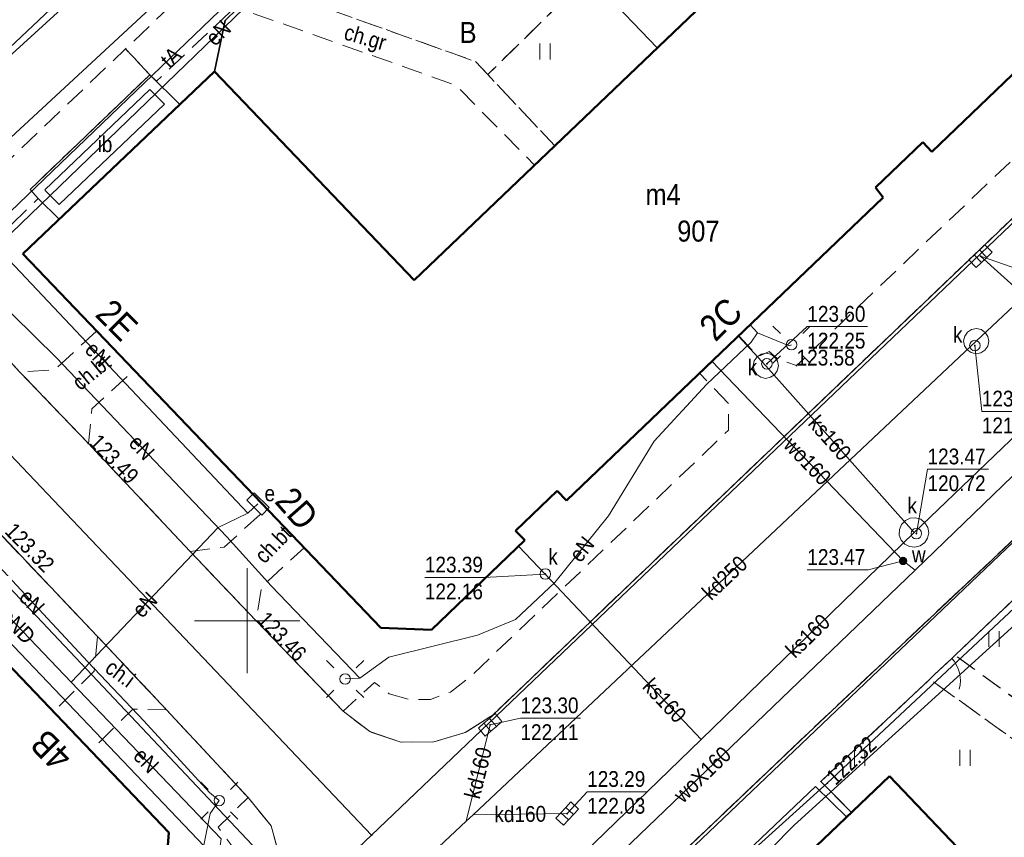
# Model space of a CAD drawing. Extents: x 6439600 to 6443631, y 5654340 to 5654937.
# Tile 28 of 54: x 6440839 to 6440886, y 5654790 to 5654829. Entities that reach past the tile are written whole.
import ezdxf
from ezdxf.enums import TextEntityAlignment as Align

# ---------------------------------------------------------------- set-up
doc = ezdxf.new("R2010")
doc.units = 0
doc.header["$MEASUREMENT"] = 0
for name, pattern in [('1.0_0.5', [1.5, 1, -0.5]), ('1.5_0.5', [2, 1.5, -0.5]), ('219-500', [0]), ('otof_500', [0])]:
    doc.linetypes.add(name, pattern=pattern)
doc.layers.get('0').update_dxf_attribs({"color": 2, "linetype": 'CONTINUOUS', "lineweight": 5})
for name, color, linetype in [('203-punkt graniczny', 7, 'CONTINUOUS'), ('210-oznaczenie konturu użytku gruntowego', 7, 'CONTINUOUS'), ('218-kontur użytku gruntowego', 7, 'CONTINUOUS'), ('219-działka ewidencyjna', 7, 'CONTINUOUS'), ('238-Punkt adresowy budynku', 7, 'CONTINUOUS'), ('312-budynek ewidencyjny', 7, 'CONTINUOUS'), ('312-oznaczenie budynku ewidencyjnego', 7, 'CONTINUOUS'), ('312-oznaczenie budynku ewidencyjnego-Atr117', 7, 'CONTINUOUS'), ('chodnik', 7, 'CONTINUOUS'), ('chodnik-Atr17', 7, 'CONTINUOUS'), ('furtka', 7, 'CONTINUOUS'), ('inna budowla', 7, 'CONTINUOUS'), ('inna budowla-Atr17', 7, 'CONTINUOUS'), ('jezdnia', 7, 'CONTINUOUS'), ('komora podziemna', 7, 'CONTINUOUS'), ('kratka ściekowa', 7, 'CONTINUOUS'), ('krawężnik', 7, 'CONTINUOUS'), ('latarnia', 7, 'CONTINUOUS'), ('ogrodzenie trwałe', 7, 'CONTINUOUS'), ('pikieta sztuczna', 7, 'CONTINUOUS'), ('pikieta sztuczna-Atr2', 7, 'CONTINUOUS'), ('plac gier i zabaw', 7, 'CONTINUOUS'), ('przewód ciepłowniczy', 7, 'CONTINUOUS'), ('przewód elektroenergetyczny podziemny', 7, 'CONTINUOUS'), ('przewód elektroenergetyczny podziemny-Atr1', 7, 'CONTINUOUS'), ('przewód kanalizacyjny', 7, 'CONTINUOUS'), ('przewód kanalizacyjny-Atr1', 7, 'CONTINUOUS'), ('przewód telekomunikacyjny podziemny', 7, 'CONTINUOUS'), ('przewód telekomunikacyjny podziemny-Atr1', 7, 'CONTINUOUS'), ('przewód wodociągowy', 7, 'CONTINUOUS'), ('przewód wodociągowy-Atr1', 7, 'CONTINUOUS'), ('rzedna', 7, 'CONTINUOUS'), ('rzedna-Atr2', 7, 'CONTINUOUS'), ('rzedna-Atr3', 7, 'CONTINUOUS'), ('szafa elektroenergetyczna lub kontener', 7, 'CONTINUOUS'), ('szafa elektroenergetyczna lub kontener-Atr17', 7, 'CONTINUOUS'), ('taras', 7, 'CONTINUOUS'), ('trawnik', 7, 'CONTINUOUS'), ('właz do komory lub kanału - okrągły', 7, 'CONTINUOUS'), ('właz do komory lub kanału - okrągły-Atr17', 7, 'CONTINUOUS'), ('zasuwa lub zawór', 7, 'CONTINUOUS'), ('zasuwa lub zawór-Atr17', 7, 'CONTINUOUS')]:
    doc.layers.add(name, color=color, linetype=linetype)
doc.layers.add('z - kartowanie', color=2, linetype='CONTINUOUS', lineweight=5)
doc.styles.add('MapaZas', font='geodezja.shx', dxfattribs={"width": 0.9})
doc.linetypes.add('902-500', pattern='A,3.75,0,[1,ksztalty.shx,S=0.5,R=0,X=0,Y=0],3.75', length=7.5)

# ---------------------------------------------------------------- blocks, each defined once
blk = doc.blocks.new('203')
at = {"linetype": 'Continuous', "lineweight": 0}
h = blk.add_hatch(color=0, dxfattribs=at)
edge = h.paths.add_edge_path()
edge.add_arc((0, 0), 0.045, 0, 360)
blk = doc.blocks.new('TU04')
at = {"color": 0, "linetype": 'Continuous', "lineweight": 13}
for p, q in [((0, 0), (0, 0.75)), ((0.5, 0), (0.5, 0.75))]:
    blk.add_line(p, q, dxfattribs=at)
blk = doc.blocks.new('SM01')
at = {"color": 0, "linetype": 'Continuous', "lineweight": 13}
for p, q in [((-0.53, 0.531), (-0.883, 0.884)), ((0.531, 0.531), (0.884, 0.884)), ((-0.53, -0.53), (-0.883, -0.883)), ((0.531, -0.53), (0.884, -0.883))]:
    blk.add_line(p, q, dxfattribs=at)
blk.add_circle((0, 0), 0.25, dxfattribs=at)
blk = doc.blocks.new('PW01')
at = {"linetype": 'Continuous', "lineweight": 13}
h = blk.add_hatch(color=0, dxfattribs=at)
edge = h.paths.add_edge_path()
edge.add_arc((0, 0), 0.045, 0, 360)
blk = doc.blocks.new('US18')
at = {"color": 0, "linetype": 'Continuous', "lineweight": 13}
for p, q in [((-0.5, -0.25), (-0.5, 0.25)), ((-0.5, 0.25), (0.5, 0.25)), ((0.5, -0.25), (0.5, 0.25)), ((-0.5, -0.25), (0.5, -0.25))]:
    blk.add_line(p, q, dxfattribs=at)
blk = doc.blocks.new('US22')
at = {"color": 0, "linetype": 'Continuous', "lineweight": 13}
blk.add_circle((0, 0), 0.25, dxfattribs=at)
blk = doc.blocks.new('US05')
at = {"color": 0, "linetype": 'Continuous', "lineweight": 13}
for p, q in [((-0.525, -0.25), (-0.525, 0.25)), ((-0.525, 0.25), (-0.175, 0.25)), ((-0.175, -0.25), (-0.175, 0.25)), ((-0.175, 0.25), (0.175, 0.25)), ((0.175, -0.25), (0.175, 0.25)), ((0.175, 0.25), (0.525, 0.25)), ((0.525, -0.25), (0.525, 0.25)), ((-0.525, -0.25), (-0.175, -0.25)), ((-0.175, -0.25), (0.175, -0.25)), ((0.175, -0.25), (0.525, -0.25))]:
    blk.add_line(p, q, dxfattribs=at)
blk = doc.blocks.new('US25')
at = {"linetype": 'Continuous', "lineweight": 0}
h = blk.add_hatch(color=0, dxfattribs=at)
edge = h.paths.add_edge_path()
edge.add_arc((0, 0), 0.2, 0, 360)
blk = doc.blocks.new('OK04')
at = {"color": 0, "linetype": 'Continuous', "lineweight": 0}
blk.add_arc((1.5, 0.001), 1.5, 120, 180, dxfattribs=at)

msp = doc.modelspace()

# ---------------------------------------------------------------- linework, layer by layer
at = {"color": 0, "lineweight": 13}
for p, q in [((6440850, 5654797.5), (6440850, 5654802.5)), ((6440850, 5654797.5), (6440850, 5654802.5)), ((6440847.5, 5654800), (6440852.5, 5654800)), ((6440847.5, 5654800), (6440852.5, 5654800))]:
    msp.add_line(p, q, dxfattribs=at)
at = {"layer": '218-kontur użytku gruntowego', "color": 3, "linetype": 'Continuous', "lineweight": 13, "flags": 128}
for points in [[(6440855.91, 5654789.81), (6440903.35, 5654835.13)], [(6440903.35, 5654835.13), (6440855.91, 5654789.81)], [(6440863.53, 5654781.95), (6440910.96, 5654827.15)], [(6440910.96, 5654827.15), (6440863.53, 5654781.95)], [(6440810.59, 5654746.77), (6440855.91, 5654789.81)], [(6440855.91, 5654789.81), (6440810.59, 5654746.77)]]:
    msp.add_lwpolyline(points, dxfattribs=at)
at = {"layer": '219-działka ewidencyjna', "color": 3, "linetype": '219-500', "lineweight": 13, "flags": 128}
for points in [[(6440903.35, 5654835.13), (6440855.91, 5654789.81)], [(6440863.53, 5654781.95), (6440910.96, 5654827.15)], [(6440855.91, 5654789.81), (6440825.68, 5654821.64)], [(6440855.91, 5654789.81), (6440810.59, 5654746.77)]]:
    msp.add_lwpolyline(points, dxfattribs=at)
at = {"layer": '312-budynek ewidencyjny', "color": 7, "linetype": 'Continuous', "lineweight": 50, "flags": 128}
for points in [[(6440857.93, 5654816.18), (6440874.83, 5654832.35)], [(6440889.01, 5654828.49), (6440882.53, 5654822.28)], [(6440839.34, 5654817.44), (6440848.44, 5654826.11)], [(6440848.44, 5654826.11), (6440857.93, 5654816.18)], [(6440882.1, 5654822.74), (6440879.85, 5654820.59)], [(6440882.53, 5654822.28), (6440882.1, 5654822.74)], [(6440879.85, 5654820.59), (6440880.22, 5654820.12)], [(6440880.22, 5654820.12), (6440865.17, 5654805.71)], [(6440856.34, 5654799.66), (6440839.34, 5654817.44)], [(6440829.23, 5654807.77), (6440846.27, 5654789.93)], [(6440864.73, 5654806.17), (6440862.75, 5654804.27)], [(6440865.17, 5654805.71), (6440864.73, 5654806.17)], [(6440862.75, 5654804.27), (6440863.19, 5654803.83)], [(6440863.19, 5654803.83), (6440858.76, 5654799.57)], [(6440858.76, 5654799.57), (6440856.34, 5654799.66)], [(6440871.44, 5654783.94), (6440880.52, 5654792.61)], [(6440880.52, 5654792.61), (6440895.99, 5654776.37)], [(6440846.27, 5654789.93), (6440846.09, 5654787.5)]]:
    msp.add_lwpolyline(points, dxfattribs=at)
at = {"layer": 'chodnik', "color": 7, "linetype": '1.0_0.5', "lineweight": 13}
for p, q in [((6440883.63, 5654798.36), (6440896.12, 5654810.26)), ((6440882.64, 5654797.42), (6440883.47, 5654798.21)), ((6440883.47, 5654798.21), (6440883.63, 5654798.36)), ((6440877.25, 5654792.36), (6440882.43, 5654797.22)), ((6440882.43, 5654797.22), (6440882.64, 5654797.42)), ((6440878.71, 5654790.89), (6440877.25, 5654792.36)), ((6440878.48, 5654790.66), (6440878.71, 5654790.89))]:
    msp.add_line(p, q, dxfattribs=at)
at = {"layer": 'chodnik', "color": 7, "linetype": '1.0_0.5', "lineweight": 13, "flags": 128}
for points in [[(6440889.01, 5654828.49), (6440890.36, 5654827.02), (6440890.4, 5654825.76), (6440876.1, 5654812.13), (6440875.19, 5654812.44), (6440874.79, 5654812.8), (6440874.27, 5654812.56), (6440873.35, 5654813.54), (6440871.49, 5654811.77), (6440872.88, 5654810.31), (6440872.86, 5654809.05), (6440860.56, 5654797.3), (6440859.65, 5654796.61), (6440858.71, 5654796.26), (6440857.73, 5654796.24), (6440856.75, 5654796.53), (6440856.05, 5654797.07), (6440854.56, 5654795.7), (6440855.82, 5654794.73), (6440857.3, 5654794.23), (6440858.86, 5654794.24), (6440860.36, 5654794.68), (6440861.68, 5654795.53), (6440896.46, 5654828.79), (6440896.69, 5654830.04), (6440893.7, 5654833.14), (6440901.85, 5654840.77), (6440903.84, 5654838.67), (6440905.26, 5654838.11), (6440905.94, 5654838.29), (6440906.79, 5654838.53), (6440908.09, 5654839.82), (6440908.19, 5654839.97), (6440905.1, 5654843.27), (6440900.59, 5654844.03), (6440882.25, 5654863.17), (6440878.06, 5654859.15), (6440875.67, 5654856.87), (6440873.3, 5654854.95), (6440844.22, 5654827.18), (6440845.37, 5654825.95), (6440845.69, 5654825.64), (6440849.44, 5654829.17), (6440849.8, 5654830.51), (6440874.4, 5654853.96), (6440876.68, 5654855.78), (6440880.95, 5654851.29), (6440881.01, 5654850.33), (6440877.95, 5654847.35), (6440879.74, 5654845.47), (6440882.8, 5654848.46), (6440883.75, 5654848.37), (6440893.21, 5654838.47), (6440889.65, 5654835.05), (6440887.38, 5654832.88), (6440888.64, 5654831.52), (6440887.36, 5654830.27)], [(6440864.61, 5654822.58), (6440861.43, 5654825.96), (6440860.84, 5654826.58), (6440852.27, 5654829.64), (6440849.8, 5654830.51), (6440849.44, 5654829.17), (6440859.91, 5654825.45), (6440863.65, 5654821.66)], [(6440942.82, 5654796.94), (6440939.94, 5654796.98), (6440937.76, 5654799.26), (6440941.25, 5654802.59), (6440917.33, 5654827.7), (6440913.84, 5654824.39), (6440910.98, 5654827.37), (6440886.81, 5654804.24), (6440876.93, 5654794.93), (6440863.34, 5654782), (6440863.75, 5654781.57), (6440864.58, 5654782.3), (6440867.08, 5654779.66), (6440868.54, 5654781.05), (6440892.55, 5654755.87), (6440892.75, 5654755.68), (6440892.96, 5654755.5), (6440893.12, 5654755.38), (6440893.19, 5654755.33), (6440893.42, 5654755.18), (6440893.65, 5654755.03), (6440893.9, 5654754.9), (6440894.15, 5654754.78), (6440894.41, 5654754.68), (6440894.67, 5654754.59), (6440894.93, 5654754.51), (6440895.2, 5654754.45), (6440895.48, 5654754.4), (6440895.75, 5654754.36), (6440896.03, 5654754.34), (6440896.31, 5654754.34), (6440896.59, 5654754.36), (6440896.87, 5654754.39), (6440897.14, 5654754.43), (6440897.41, 5654754.49), (6440897.68, 5654754.57), (6440897.95, 5654754.66), (6440898.21, 5654754.76), (6440898.46, 5654754.88), (6440898.7, 5654755.02), (6440898.94, 5654755.16), (6440899.17, 5654755.32), (6440899.39, 5654755.5), (6440899.6, 5654755.68)], [(6440845.37, 5654825.95), (6440844.22, 5654827.18), (6440819.24, 5654803.37), (6440820.44, 5654802.12), (6440823.41, 5654804.99), (6440826.05, 5654807.55), (6440826.23, 5654807.38), (6440832.06, 5654812.32), (6440833.85, 5654811.99), (6440835.21, 5654813.28), (6440834.96, 5654815.09), (6440840.07, 5654820.07), (6440839.68, 5654820.5)], [(6440842.84, 5654813.77), (6440840.84, 5654811.92), (6440839.2, 5654811.82), (6440842.45, 5654808.42), (6440842.62, 5654810.07), (6440844.62, 5654811.92)], [(6440852.7, 5654803.46), (6440850.93, 5654805.33), (6440848.9, 5654803.5), (6440847.29, 5654803.29), (6440850.43, 5654799.99), (6440850.68, 5654801.61)], [(6440842.88, 5654799.25), (6440842.73, 5654797.61), (6440840.79, 5654795.66), (6440842.55, 5654793.81), (6440844.56, 5654795.8), (6440846.16, 5654795.77)], [(6440895.46, 5654789.75), (6440890.1, 5654793.65), (6440883.63, 5654798.36), (6440883.47, 5654798.21), (6440882.64, 5654797.42), (6440882.43, 5654797.22), (6440896.74, 5654786.9), (6440891.1, 5654781.52), (6440892.17, 5654780.38), (6440897.89, 5654785.83), (6440901.74, 5654781.86), (6440902.84, 5654782.9), (6440899.03, 5654786.92), (6440909.13, 5654796.57), (6440908.07, 5654797.69), (6440902.27, 5654792.16), (6440900.21, 5654794.31)], [(6440851.55, 5654788.75), (6440851.13, 5654790.25), (6440850.04, 5654791.6), (6440848.61, 5654790.18), (6440849.36, 5654789.17), (6440849.54, 5654787.84), (6440849.14, 5654786.58), (6440848.05, 5654785.33), (6440830.7, 5654768.75), (6440827.69, 5654765.89), (6440814.85, 5654753.65), (6440814.36, 5654753.24), (6440813.67, 5654753.04), (6440813, 5654753.03), (6440812.35, 5654753.12), (6440811.69, 5654753.33), (6440810.87, 5654753.84), (6440809.34, 5654752.54), (6440810.6, 5654751.63), (6440812.07, 5654751.11), (6440813.64, 5654750.99), (6440815.16, 5654751.39), (6440816.09, 5654752.08), (6440849.49, 5654783.9), (6440851.44, 5654785.75), (6440851.79, 5654787.2)]]:
    msp.add_lwpolyline(points, close=True, dxfattribs=at)
at = {"layer": 'furtka', "color": 7, "linetype": 'otof_500', "lineweight": 13, "flags": 128}
msp.add_lwpolyline([(6440883.47, 5654798.21), (6440882.64, 5654797.42)], dxfattribs=at)
at = {"layer": 'inna budowla', "color": 7, "linetype": 'Continuous', "lineweight": 13, "flags": 128}
msp.add_lwpolyline([(6440846.79, 5654824.54), (6440845.37, 5654825.95), (6440839.68, 5654820.5), (6440840.07, 5654820.07), (6440841.06, 5654819.08)], close=True, dxfattribs=at)
at = {"layer": 'jezdnia', "color": 7, "linetype": '1.5_0.5', "lineweight": 13}
for points in [[(6440827.298, 5654733.678), (6440821.92, 5654739.32), (6440820.82, 5654740.43), (6440820.43, 5654740.89), (6440819.33, 5654742.43), (6440818.95, 5654743.52), (6440818.84, 5654744.5), (6440818.89, 5654745.43), (6440819.34, 5654746.49), (6440819.95, 5654747.29), (6440820.93, 5654748.06), (6440822.15, 5654748.15), (6440822.8, 5654747.69), (6440825.13, 5654745.26), (6440857.05, 5654775.88), (6440863.34, 5654782), (6440876.93, 5654794.93), (6440886.81, 5654804.24), (6440910.98, 5654827.37), (6440912.97, 5654829.21)], [(6440896.46, 5654828.79), (6440861.68, 5654795.53), (6440860.36, 5654794.68), (6440858.86, 5654794.24), (6440857.3, 5654794.23), (6440855.82, 5654794.73), (6440854.56, 5654795.7), (6440850.43, 5654799.99), (6440847.29, 5654803.29), (6440842.45, 5654808.42), (6440839.2, 5654811.82), (6440836.63, 5654814.58)], [(6440838.12, 5654804.27), (6440842.88, 5654799.25), (6440846.16, 5654795.77), (6440850.04, 5654791.6), (6440851.13, 5654790.25), (6440851.55, 5654788.75), (6440851.79, 5654787.2), (6440851.44, 5654785.75), (6440849.53, 5654783.86), (6440816.09, 5654752.08)]]:
    msp.add_lwpolyline(points, dxfattribs=at)
at = {"layer": 'komora podziemna', "color": 32, "linetype": 'Continuous', "lineweight": 13, "flags": 128}
for points in [[(6440885.23, 5654813.28), (6440885.18, 5654813.05), (6440885.04, 5654812.86), (6440884.85, 5654812.74), (6440884.62, 5654812.69), (6440884.39, 5654812.75), (6440884.2, 5654812.88), (6440884.08, 5654813.07), (6440884.03, 5654813.3), (6440884.09, 5654813.53), (6440884.22, 5654813.72), (6440884.41, 5654813.84), (6440884.64, 5654813.89), (6440884.87, 5654813.84), (6440885.06, 5654813.7), (6440885.19, 5654813.51)], [(6440875.19, 5654812.34), (6440875.24, 5654812.11), (6440875.18, 5654811.88), (6440875.05, 5654811.69), (6440874.86, 5654811.57), (6440874.63, 5654811.52), (6440874.4, 5654811.58), (6440874.21, 5654811.71), (6440874.08, 5654811.9), (6440874.04, 5654812.13), (6440874.09, 5654812.36), (6440874.22, 5654812.55), (6440874.42, 5654812.67), (6440874.65, 5654812.72), (6440874.88, 5654812.67), (6440875.06, 5654812.53)], [(6440880.98, 5654804.07), (6440880.99, 5654804.33), (6440881.08, 5654804.57), (6440881.27, 5654804.76), (6440881.5, 5654804.87), (6440881.75, 5654804.89), (6440882, 5654804.82), (6440882.2, 5654804.65), (6440882.33, 5654804.43), (6440882.38, 5654804.18), (6440882.32, 5654803.93), (6440882.19, 5654803.71), (6440881.97, 5654803.56), (6440881.72, 5654803.49), (6440881.47, 5654803.53), (6440881.25, 5654803.64), (6440881.07, 5654803.83)]]:
    msp.add_lwpolyline(points, close=True, dxfattribs=at)
at = {"layer": 'krawężnik', "color": 7, "linetype": 'Continuous', "lineweight": 13, "flags": 128}
for points in [[(6440896.69, 5654830.04), (6440896.46, 5654828.79), (6440861.68, 5654795.53), (6440860.36, 5654794.68), (6440858.86, 5654794.24), (6440857.3, 5654794.23), (6440855.82, 5654794.73), (6440854.56, 5654795.7), (6440850.43, 5654799.99)], [(6440912.97, 5654829.21), (6440910.98, 5654827.37), (6440886.81, 5654804.24), (6440876.93, 5654794.93), (6440863.34, 5654782), (6440857.05, 5654775.88), (6440825.13, 5654745.26)], [(6440839.2, 5654811.82), (6440836.63, 5654814.58), (6440835.21, 5654813.28), (6440833.85, 5654811.99)], [(6440842.45, 5654808.42), (6440839.2, 5654811.82)], [(6440847.29, 5654803.29), (6440842.45, 5654808.42)], [(6440838.12, 5654804.27), (6440842.88, 5654799.25), (6440846.16, 5654795.77)], [(6440850.43, 5654799.99), (6440847.29, 5654803.29)], [(6440846.16, 5654795.77), (6440850.04, 5654791.6)], [(6440850.04, 5654791.6), (6440851.13, 5654790.25), (6440851.55, 5654788.75), (6440851.79, 5654787.2), (6440851.44, 5654785.75), (6440849.49, 5654783.9), (6440816.09, 5654752.08)]]:
    msp.add_lwpolyline(points, dxfattribs=at)
at = {"layer": 'ogrodzenie trwałe', "color": 7, "linetype": '902-500', "lineweight": 35, "flags": 128}
for points in [[(6440897.47, 5654808.84), (6440896.12, 5654810.26), (6440883.63, 5654798.36), (6440883.47, 5654798.21)], [(6440882.64, 5654797.42), (6440882.43, 5654797.22), (6440877.25, 5654792.36), (6440878.71, 5654790.89)]]:
    msp.add_lwpolyline(points, dxfattribs=at)
at = {"layer": 'plac gier i zabaw', "color": 7, "linetype": '1.0_0.5', "lineweight": 13, "flags": 128}
msp.add_lwpolyline([(6440865, 5654834.21), (6440861.06, 5654838.01), (6440852.27, 5654829.64), (6440860.84, 5654826.58), (6440861.43, 5654825.96), (6440865.04, 5654829.51)], close=True, dxfattribs=at)
at = {"layer": 'przewód ciepłowniczy', "color": 212, "linetype": 'Continuous', "lineweight": 13, "flags": 128}
for points in [[(6440837.03, 5654825.32), (6440855.32, 5654842)], [(6440855.32, 5654842), (6440869.47, 5654827.23)], [(6440891.37, 5654805.23), (6440890.16, 5654804.09), (6440877.56, 5654792.28), (6440868.07, 5654783.71), (6440870.02, 5654781.68), (6440868.31, 5654780.09), (6440866.42, 5654782.16), (6440864.88, 5654780.74)]]:
    msp.add_lwpolyline(points, dxfattribs=at)
at = {"layer": 'przewód elektroenergetyczny podziemny', "color": 1, "linetype": 'Continuous', "lineweight": 13, "flags": 128}
for points in [[(6440835.77, 5654820.21), (6440871.15, 5654852.98), (6440873.88, 5654853.59)], [(6440855.36, 5654834.45), (6440836.93, 5654816.65), (6440836.66, 5654816.27)], [(6440835.77, 5654820.21), (6440850.03, 5654805.12)], [(6440868.62, 5654782.81), (6440869.17, 5654783.38), (6440875.99, 5654790.28), (6440887.85, 5654801.06), (6440888.27, 5654801.39), (6440888.61, 5654801.79), (6440891.81, 5654805.07), (6440898, 5654811.58), (6440900.58, 5654814.71), (6440902.32, 5654816.71), (6440903.96, 5654818.44), (6440906.7, 5654819.62), (6440907.59, 5654819.96), (6440907.99, 5654820.13), (6440908.47, 5654819.72), (6440931.56, 5654795.19), (6440931.92, 5654794.82)], [(6440836.66, 5654816.27), (6440836.94, 5654816.41), (6440837.53, 5654815.99), (6440837.79, 5654815.58), (6440840.94, 5654812.49), (6440849.03, 5654803.98), (6440851.14, 5654801.66), (6440855.35, 5654797.27)], [(6440874.25, 5654813.69), (6440873.9, 5654814.07)], [(6440855.35, 5654797.27), (6440856.73, 5654798.26), (6440860.94, 5654799.31), (6440862.74, 5654800.06), (6440864.62, 5654801.81), (6440867.16, 5654804.99), (6440869.33, 5654808.54), (6440871.82, 5654811.22), (6440873.94, 5654813.24), (6440874.25, 5654813.69)], [(6440874.25, 5654813.69), (6440875.75, 5654813.06), (6440875.86, 5654813.12)], [(6440841.64, 5654797.08), (6440827.17, 5654812.22)], [(6440830.7, 5654810.65), (6440831.36, 5654809.76), (6440832.82, 5654808.45), (6440833.52, 5654808.04), (6440834.5, 5654806.49), (6440837.12, 5654803.74), (6440842.42, 5654798.05), (6440845.09, 5654795.24), (6440848.2, 5654791.83), (6440848.67, 5654791.45)], [(6440850.03, 5654805.12), (6440850.51, 5654805.55)], [(6440850.03, 5654805.12), (6440848.61, 5654804.43), (6440841.64, 5654797.08)], [(6440841.64, 5654797.08), (6440848.76, 5654789.63), (6440848.57, 5654788.34), (6440843.31, 5654782.62)], [(6440855.35, 5654797.27), (6440854.65, 5654797.23)], [(6440848.67, 5654791.45), (6440848.23, 5654790.83), (6440847.85, 5654788.93), (6440847.59, 5654786.18), (6440843.31, 5654782.62)]]:
    msp.add_lwpolyline(points, dxfattribs=at)
at = {"layer": 'przewód kanalizacyjny', "color": 34, "linetype": 'Continuous', "lineweight": 13, "flags": 128}
for points in [[(6440782.31, 5654774.19), (6440803.34, 5654794), (6440828.39, 5654817.51), (6440846.49, 5654834.59), (6440862.14, 5654849.75), (6440873.96, 5654860.69)], [(6440881.68, 5654804.19), (6440897.3, 5654819.17)], [(6440884.84, 5654817.33), (6440886.93, 5654815.45)], [(6440884.63, 5654813.29), (6440886.93, 5654815.45)], [(6440874.64, 5654812.12), (6440873.34, 5654813.53)], [(6440860.73, 5654790.78), (6440884.63, 5654813.29)], [(6440881.68, 5654804.19), (6440874.64, 5654812.12)], [(6440832.89, 5654807.73), (6440854.44, 5654784.88)], [(6440871.57, 5654794.36), (6440881.68, 5654804.19)], [(6440864.16, 5654802.22), (6440862.89, 5654803.54)], [(6440871.57, 5654794.36), (6440864.16, 5654802.22)], [(6440860.4, 5654790.48), (6440861.54, 5654795.05)], [(6440851.3, 5654774.7), (6440871.57, 5654794.36)], [(6440860.4, 5654790.48), (6440860.73, 5654790.78)], [(6440860.73, 5654790.78), (6440865.2, 5654790.83)], [(6440854.44, 5654784.88), (6440860.4, 5654790.48)]]:
    msp.add_lwpolyline(points, dxfattribs=at)
msp.add_lwpolyline([(6440848.29, 5654788.93), (6440813.2, 5654753.66), (6440792.45, 5654774.58), (6440803.43, 5654784.19), (6440812.99, 5654774.59), (6440828.19, 5654789.07), (6440818.73, 5654799.09), (6440829.19, 5654808.97)], close=True, dxfattribs=at)
at = {"layer": 'przewód telekomunikacyjny podziemny', "color": 30, "linetype": 'Continuous', "lineweight": 13, "flags": 128}
msp.add_lwpolyline([(6440819.63, 5654801.05), (6440820.06, 5654801.52), (6440868.15, 5654847.7), (6440868.68, 5654848.05)], dxfattribs=at)
at = {"layer": 'przewód wodociągowy', "color": 5, "linetype": 'Continuous', "lineweight": 13, "flags": 128}
for points in [[(6440881.74, 5654802.4), (6440902.61, 5654822.58), (6440903.24, 5654823.07)], [(6440872.08, 5654812.33), (6440881.16, 5654802.84), (6440881.74, 5654802.4)], [(6440881.74, 5654802.4), (6440861.5, 5654782.97)]]:
    msp.add_lwpolyline(points, dxfattribs=at)
at = {"layer": 'rzedna-Atr2', "color": 34, "lineweight": 13, "flags": 128}
for points in [[(6440884.84, 5654817.33), (6440886.35, 5654816.8), (6440889.204, 5654816.8)], [(6440861.54, 5654795.05), (6440862.98, 5654795.37), (6440865.828, 5654795.37)], [(6440865.2, 5654790.83), (6440866.15, 5654791.87), (6440868.998, 5654791.87)]]:
    msp.add_lwpolyline(points, dxfattribs=at)
at = {"layer": 'rzedna-Atr2', "color": 7, "lineweight": 13, "flags": 128}
for points in [[(6440874.69, 5654812.21), (6440876.61, 5654813.98), (6440879.464, 5654813.98)], [(6440884.57, 5654813.08), (6440884.9, 5654809.95), (6440887.786, 5654809.95)], [(6440881.79, 5654804.14), (6440882.32, 5654807.2), (6440885.211, 5654807.2)], [(6440864.16, 5654802.22), (6440861.26, 5654802.06), (6440858.438, 5654802.06)]]:
    msp.add_lwpolyline(points, dxfattribs=at)
at = {"layer": 'rzedna-Atr2', "color": 5, "lineweight": 13, "flags": 128}
msp.add_lwpolyline([(6440881.16, 5654802.84), (6440879.5, 5654802.42), (6440876.609, 5654802.42)], dxfattribs=at)
at = {"layer": 'taras', "color": 0, "lineweight": 13}
for p, q in [((6440839.68, 5654820.5), (6440845.37, 5654825.95)), ((6440845.37, 5654825.95), (6440846.79, 5654824.54)), ((6440840.378, 5654820.475), (6440845.364, 5654825.252)), ((6440845.364, 5654825.252), (6440846.073, 5654824.547)), ((6440846.79, 5654824.54), (6440841.06, 5654819.08)), ((6440846.073, 5654824.547), (6440841.069, 5654819.779)), ((6440840.07, 5654820.07), (6440839.68, 5654820.5)), ((6440840.432, 5654820.415), (6440840.378, 5654820.475)), ((6440841.06, 5654819.08), (6440840.07, 5654820.07)), ((6440841.069, 5654819.779), (6440840.432, 5654820.415))]:
    msp.add_line(p, q, dxfattribs=at)
at = {"layer": 'trawnik', "color": 7, "linetype": '1.0_0.5', "lineweight": 13, "flags": 128}
for points in [[(6440881.01, 5654850.33), (6440880.95, 5654851.29), (6440876.68, 5654855.78), (6440874.4, 5654853.96), (6440849.8, 5654830.51), (6440852.27, 5654829.64), (6440861.06, 5654838.01), (6440865, 5654834.21), (6440865.04, 5654829.51), (6440861.43, 5654825.96), (6440864.61, 5654822.58), (6440874.83, 5654832.35), (6440865.4, 5654842.31), (6440874.5, 5654850.99), (6440877.95, 5654847.35)], [(6440897.51, 5654808.79), (6440906.57, 5654817.42), (6440915.98, 5654807.56), (6440918.45, 5654809.93), (6440918.49, 5654810.79), (6440908.04, 5654821.72), (6440896.12, 5654810.26), (6440883.63, 5654798.36), (6440890.1, 5654793.65), (6440895.71, 5654799.07), (6440900.21, 5654794.31), (6440902.27, 5654792.16), (6440908.07, 5654797.69)], [(6440891.09, 5654781.51), (6440896.74, 5654786.9), (6440882.43, 5654797.22), (6440877.25, 5654792.36), (6440878.71, 5654790.89), (6440880.52, 5654792.61)]]:
    msp.add_lwpolyline(points, close=True, dxfattribs=at)
at = {"layer": 'z - kartowanie', "color": 0, "linetype": '902-500', "lineweight": 35}
msp.add_lwpolyline([(6440849.5, 5654829.061), (6440848.947, 5654828.532), (6440848.44, 5654826.11)], dxfattribs=at)
at = {"layer": 'z - kartowanie', "color": 0, "linetype": 'Continuous', "lineweight": 18}
msp.add_lwpolyline([(6440873.268, 5654785.685), (6440871.824, 5654787.195), (6440877.003, 5654792.117), (6440878.48, 5654790.66), (6440873.273, 5654785.68)], dxfattribs=at)

# ---------------------------------------------------------------- block references
at = {"layer": '203-punkt graniczny', "color": 3, "linetype": 'Continuous', "lineweight": 13}
msp.add_blockref('203', (6440855.91, 5654789.81), dxfattribs=at)
at = {"layer": 'furtka', "color": 7, "linetype": 'Continuous', "lineweight": 13, "rotation": 223.586}
msp.add_blockref('OK04', (6440883.47, 5654798.21), dxfattribs=at)
at = {"layer": 'kratka ściekowa', "color": 34, "linetype": 'Continuous', "lineweight": 13}
for p, rotation in [((6440884.84, 5654817.33), 43.89), ((6440861.54, 5654795.05), 40.88), ((6440865.2, 5654790.83), 47.11000000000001)]:
    msp.add_blockref('US05', p, dxfattribs=dict(at, rotation=rotation))
at = {"layer": 'latarnia', "color": 7, "linetype": 'Continuous', "lineweight": 13}
for p in [(6440875.86, 5654813.12), (6440854.65, 5654797.23), (6440848.67, 5654791.45)]:
    msp.add_blockref('SM01', p, dxfattribs=at)
at = {"layer": 'pikieta sztuczna', "color": 7, "linetype": 'Continuous', "lineweight": 13}
for p in [(6440876.1, 5654812.13), (6440842.45, 5654808.42), (6440850.43, 5654799.99)]:
    msp.add_blockref('PW01', p, dxfattribs=at)
at = {"layer": 'rzedna', "color": 34, "linetype": 'Continuous', "lineweight": 13}
for p in [(6440884.84, 5654817.33), (6440884.57, 5654813.08), (6440874.69, 5654812.21), (6440881.79, 5654804.14), (6440864.16, 5654802.22), (6440861.54, 5654795.05), (6440865.2, 5654790.83)]:
    msp.add_blockref('PW01', p, dxfattribs=at)
at = {"layer": 'rzedna', "color": 5, "linetype": 'Continuous', "lineweight": 13}
msp.add_blockref('PW01', (6440881.16, 5654802.84), dxfattribs=at)
at = {"layer": 'rzedna', "color": 212, "linetype": 'Continuous', "lineweight": 13}
msp.add_blockref('PW01', (6440877.56, 5654792.28), dxfattribs=at)
at = {"layer": 'szafa elektroenergetyczna lub kontener', "color": 1, "linetype": 'Continuous', "lineweight": 13, "rotation": 135.39}
msp.add_blockref('US18', (6440850.51, 5654805.55), dxfattribs=at)
at = {"layer": 'trawnik', "color": 7, "linetype": 'Continuous', "lineweight": 13}
for p in [(6440863.899, 5654826.679), (6440885.229, 5654798.759), (6440878.849, 5654793.109), (6440883.849, 5654793.109)]:
    msp.add_blockref('TU04', p, dxfattribs=at)
at = {"layer": 'właz do komory lub kanału - okrągły', "color": 7, "linetype": 'Continuous', "lineweight": 13}
for p in [(6440884.57, 5654813.08), (6440874.69, 5654812.21), (6440881.79, 5654804.14), (6440864.16, 5654802.22)]:
    msp.add_blockref('US22', p, dxfattribs=at)
at = {"layer": 'zasuwa lub zawór', "color": 5, "linetype": 'Continuous', "lineweight": 13}
msp.add_blockref('US25', (6440881.16, 5654802.84), dxfattribs=at)

# ---------------------------------------------------------------- texts
at = {"layer": '210-oznaczenie konturu użytku gruntowego', "color": 3, "linetype": 'Continuous', "lineweight": 13, "style": 'MapaZas', "width": 0.9}
msp.add_text('B', height=1, dxfattribs=at).set_placement((6440860.093, 5654827.461))
at = {"layer": '238-Punkt adresowy budynku', "color": 7, "linetype": 'Continuous', "lineweight": 13, "style": 'MapaZas', "width": 0.9}
for s, rotation, p in [('2E', 315.018, (6440843.37, 5654813.85)), ('2C', 404.376, (6440872.93, 5654813.89)), ('2D', 311.454, (6440851.89, 5654804.92)), ('4B', 134.995, (6440841.12, 5654794.27))]:
    msp.add_text(s, height=1.25, rotation=rotation, dxfattribs=at).set_placement(p, align=Align.CENTER)
at = {"layer": '312-oznaczenie budynku ewidencyjnego', "color": 7, "linetype": 'Continuous', "lineweight": 13, "style": 'MapaZas', "width": 0.9}
msp.add_text('907', height=1, dxfattribs=at).set_placement((6440870.43, 5654819.02), align=Align.TOP_LEFT)
at = {"layer": '312-oznaczenie budynku ewidencyjnego-Atr117', "color": 7, "lineweight": 13, "style": 'MapaZas', "width": 0.9}
msp.add_text('m4', height=1, dxfattribs=at).set_placement((6440868.92, 5654819.76))
at = {"layer": 'chodnik-Atr17', "color": 7, "lineweight": 13, "style": 'MapaZas', "width": 0.9}
for s, rotation, p in [('ch.gr', 343.864, (6440855.61, 5654827.73)), ('ch.bt', 39.012, (6440842.59, 5654811.81)), ('ch.bt', 45.566, (6440851.23, 5654803.63)), ('ch.i', 323.574, (6440843.97, 5654797.5))]:
    msp.add_text(s, height=0.75, rotation=rotation, dxfattribs=at).set_placement(p, align=Align.MIDDLE_CENTER)
at = {"layer": 'inna budowla-Atr17', "color": 7, "lineweight": 13, "style": 'MapaZas', "width": 0.9}
msp.add_text('ib', height=0.75, dxfattribs=at).set_placement((6440843.24, 5654822.65), align=Align.MIDDLE_CENTER)
at = {"layer": 'pikieta sztuczna-Atr2', "color": 7, "lineweight": 13, "style": 'MapaZas', "width": 0.9}
msp.add_text('123.58', height=0.75, dxfattribs=at).set_placement((6440876.1, 5654812.13))
for s, rotation, p in [('123.49', 314.119, (6440842.45, 5654808.42)), ('123.32', 314.531, (6440838.43, 5654804.2)), ('123.46', 313.844, (6440850.43, 5654799.99))]:
    msp.add_text(s, height=0.75, rotation=rotation, dxfattribs=at).set_placement(p)
at = {"layer": 'przewód elektroenergetyczny podziemny-Atr1', "color": 1, "lineweight": 13, "style": 'MapaZas', "width": 0.9}
for s, rotation, p in [('eN', 43.999, (6440848.62, 5654827.94)), ('eN', 313.38, (6440842.9, 5654812.67)), ('eN', 313.55, (6440844.99, 5654808.24)), ('eN', 51.384, (6440865.89, 5654803.4)), ('eN', 312.967, (6440839.77, 5654800.9)), ('eN', 46.52, (6440845.13, 5654800.76)), ('eND', 313.7, (6440839.1, 5654799.74)), ('eN', 313.702, (6440845.2, 5654793.36))]:
    msp.add_text(s, height=0.75, rotation=rotation, dxfattribs=at).set_placement(p, align=Align.MIDDLE_CENTER)
at = {"layer": 'przewód kanalizacyjny-Atr1', "color": 34, "lineweight": 13, "style": 'MapaZas', "width": 0.9}
for s, rotation, p in [('ks160', 311.6, (6440877.68, 5654808.69)), ('kd250', 43.285, (6440872.68, 5654802.04)), ('ks160', 44.195, (6440876.63, 5654799.28)), ('ks160', 313.309, (6440869.83, 5654796.21)), ('kd160', 75.993, (6440860.97, 5654792.77)), ('kd160', 0.641, (6440862.97, 5654790.81))]:
    msp.add_text(s, height=0.75, rotation=rotation, dxfattribs=at).set_placement(p, align=Align.MIDDLE_CENTER)
at = {"layer": 'przewód telekomunikacyjny podziemny-Atr1', "color": 30, "lineweight": 13, "style": 'MapaZas', "width": 0.9}
msp.add_text('tA', height=0.75, rotation=43.84, dxfattribs=at).set_placement((6440846.37, 5654826.78), align=Align.MIDDLE_CENTER)
at = {"layer": 'przewód wodociągowy-Atr1', "color": 5, "lineweight": 13, "style": 'MapaZas', "width": 0.9}
for s, rotation, p in [('wo160', 313.734, (6440876.62, 5654807.59)), ('woX160', 43.83, (6440871.62, 5654792.69))]:
    msp.add_text(s, height=0.75, rotation=rotation, dxfattribs=at).set_placement(p, align=Align.MIDDLE_CENTER)
at = {"layer": 'rzedna-Atr2', "color": 7, "lineweight": 13, "style": 'MapaZas', "width": 0.9}
for s, p in [('123.60', (6440876.61, 5654813.988)), ('123.43', (6440884.9, 5654809.958)), ('123.47', (6440882.32, 5654807.208)), ('123.39', (6440858.438, 5654802.067))]:
    msp.add_text(s, height=0.75, dxfattribs=at).set_placement(p, align=Align.BOTTOM_LEFT)
at = {"layer": 'rzedna-Atr2', "color": 5, "lineweight": 13, "style": 'MapaZas', "width": 0.9}
msp.add_text('123.47', height=0.75, dxfattribs=at).set_placement((6440876.609, 5654802.428), align=Align.BOTTOM_LEFT)
at = {"layer": 'rzedna-Atr2', "color": 34, "lineweight": 13, "style": 'MapaZas', "width": 0.9}
for s, p in [('123.30', (6440862.98, 5654795.378)), ('123.29', (6440866.15, 5654791.878))]:
    msp.add_text(s, height=0.75, dxfattribs=at).set_placement(p, align=Align.BOTTOM_LEFT)
at = {"layer": 'rzedna-Atr2', "color": 212, "lineweight": 13, "style": 'MapaZas', "width": 0.9}
msp.add_text('122.32', height=0.75, rotation=43.147, dxfattribs=at).set_placement((6440877.69, 5654792.41), align=Align.MIDDLE_LEFT)
at = {"layer": 'rzedna-Atr3', "color": 7, "lineweight": 13, "style": 'MapaZas', "width": 0.9}
for s, p in [('122.25', (6440876.61, 5654812.713)), ('121.82', (6440884.9, 5654808.683)), ('120.72', (6440882.32, 5654805.933)), ('122.16', (6440858.438, 5654800.792))]:
    msp.add_text(s, height=0.75, dxfattribs=at).set_placement(p, align=Align.BOTTOM_LEFT)
at = {"layer": 'rzedna-Atr3', "color": 34, "lineweight": 13, "style": 'MapaZas', "width": 0.9}
for s, p in [('122.11', (6440862.98, 5654794.103)), ('122.03', (6440866.15, 5654790.603))]:
    msp.add_text(s, height=0.75, dxfattribs=at).set_placement(p, align=Align.BOTTOM_LEFT)
at = {"layer": 'szafa elektroenergetyczna lub kontener-Atr17', "color": 1, "lineweight": 13, "style": 'MapaZas', "width": 0.9}
msp.add_text('e', height=0.75, dxfattribs=at).set_placement((6440850.82, 5654805.68))
at = {"layer": 'właz do komory lub kanału - okrągły-Atr17', "color": 7, "lineweight": 13, "style": 'MapaZas', "width": 0.9}
for p in [(6440883.53, 5654813.22), (6440873.77, 5654811.67), (6440881.37, 5654805.1), (6440864.3, 5654802.67)]:
    msp.add_text('k', height=0.75, dxfattribs=at).set_placement(p)
at = {"layer": 'zasuwa lub zawór-Atr17', "color": 5, "lineweight": 13, "style": 'MapaZas', "width": 0.9}
msp.add_text('w', height=0.75, dxfattribs=at).set_placement((6440881.58, 5654802.77))

doc.saveas('drawing.dxf')
